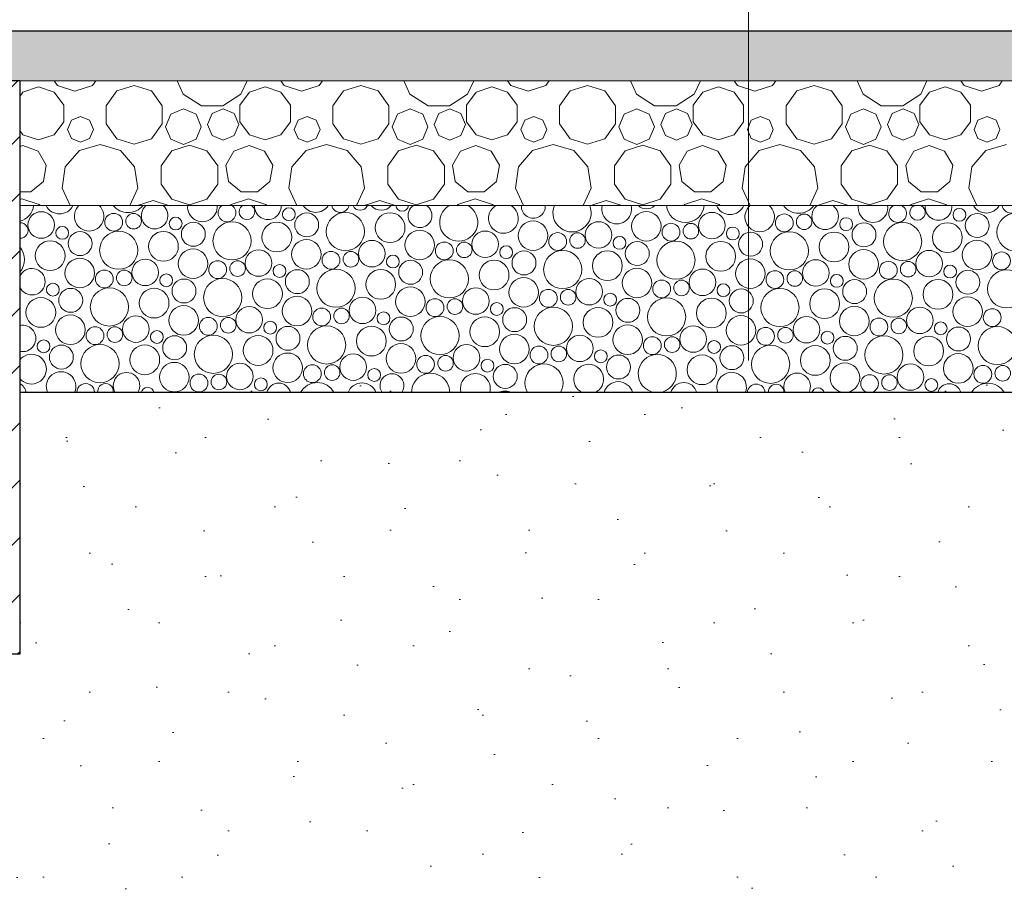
# Model space of a CAD drawing. Header units: centimetres. Extents: x -1103 to 10505, y -997 to 1780.
# Tile 46 of 102: x 8981 to 9139, y -560 to -420. Entities that reach past the tile are written whole.
import ezdxf

# ---------------------------------------------------------------- set-up
doc = ezdxf.new("R2010")
doc.units = ezdxf.units.CM
doc.header["$LTSCALE"] = 0.1
doc.header["$MEASUREMENT"] = 0
doc.linetypes.add('Wipeout_Contour', pattern=[1000, 0, -1000])
for name, color, linetype in [('0_Teren', 7, 'Continuous'), ('2_belki.K_IR', 7, 'Continuous'), ('3_wypełnienia.K_IR', 7, 'Continuous'), ('5_wymiary.K_IR', 7, 'Continuous')]:
    doc.layers.add(name, color=color, linetype=linetype)
doc.styles.add('GENERATED_STYLE_3', font='txt')

# ---------------------------------------------------------------- blocks, each defined once
blk = doc.blocks.new('*X1105', base_point=(10358.23, -421.51))
at = {"layer": '0_Teren', "color": 7, "linetype": 'Continuous', "lineweight": 0}
for p, q in [((8980.87, -429.76), (8980.98, -429.51)), ((8986.4, -429.51), (8986.94, -430.25)), ((8992.55, -430.25), (8993.08, -429.51)), ((9006.16, -429.51), (9007.13, -431.64)), ((9016.38, -431.64), (9017.35, -429.51)), ((9022.77, -429.51), (9023.31, -430.25)), ((9028.92, -430.25), (9029.45, -429.51)), ((9042.53, -429.51), (9043.5, -431.64)), ((9052.75, -431.64), (9053.73, -429.51)), ((9059.15, -429.51), (9059.68, -430.25)), ((9065.29, -430.25), (9065.82, -429.51)), ((9078.9, -429.51), (9079.87, -431.64)), ((9089.12, -431.64), (9090.1, -429.51)), ((9095.52, -429.51), (9096.05, -430.25)), ((9101.66, -430.25), (9102.19, -429.51)), ((9115.27, -429.51), (9116.24, -431.64)), ((9125.49, -431.64), (9126.47, -429.51)), ((9131.89, -429.51), (9132.42, -430.25)), ((9138.03, -430.25), (9138.56, -429.51)), ((8981.39, -431.28), (8980.87, -432)), ((8983.9, -430.47), (8981.39, -431.28)), ((8986.4, -431.28), (8983.9, -430.47)), ((8987.94, -433.41), (8986.4, -431.28)), ((8986.94, -430.25), (8989.74, -431.16)), ((8989.74, -431.16), (8992.55, -430.25)), ((8996.46, -431.11), (8994.74, -433.48)), ((8999.24, -430.21), (8996.46, -431.11)), ((9002.02, -431.11), (8999.24, -430.21)), ((9003.74, -433.48), (9002.02, -431.11)), ((9017.77, -431.28), (9016.22, -433.41)), ((9020.27, -430.47), (9017.77, -431.28)), ((9022.77, -431.28), (9020.27, -430.47)), ((9024.31, -433.41), (9022.77, -431.28)), ((9023.31, -430.25), (9026.11, -431.16)), ((9026.11, -431.16), (9028.92, -430.25)), ((9032.83, -431.11), (9031.11, -433.48)), ((9035.61, -430.21), (9032.83, -431.11)), ((9038.39, -431.11), (9035.61, -430.21)), ((9040.11, -433.48), (9038.39, -431.11)), ((9054.14, -431.28), (9052.59, -433.41)), ((9056.64, -430.47), (9054.14, -431.28)), ((9059.14, -431.28), (9056.64, -430.47)), ((9060.68, -433.41), (9059.14, -431.28)), ((9059.68, -430.25), (9062.48, -431.16)), ((9062.48, -431.16), (9065.29, -430.25)), ((9069.2, -431.11), (9067.49, -433.48)), ((9071.98, -430.21), (9069.2, -431.11)), ((9074.77, -431.11), (9071.98, -430.21)), ((9076.48, -433.48), (9074.77, -431.11)), ((9090.51, -431.28), (9088.96, -433.41)), ((9093.01, -430.47), (9090.51, -431.28)), ((9095.51, -431.28), (9093.01, -430.47)), ((9097.05, -433.41), (9095.51, -431.28)), ((9096.05, -430.25), (9098.85, -431.16)), ((9098.85, -431.16), (9101.66, -430.25)), ((9105.57, -431.11), (9103.86, -433.48)), ((9108.36, -430.21), (9105.57, -431.11)), ((9111.14, -431.11), (9108.36, -430.21)), ((9112.85, -433.48), (9111.14, -431.11)), ((9126.88, -431.28), (9125.33, -433.41)), ((9129.38, -430.47), (9126.88, -431.28)), ((9131.88, -431.28), (9129.38, -430.47)), ((9133.43, -433.41), (9131.88, -431.28)), ((9132.42, -430.25), (9135.22, -431.16)), ((9135.22, -431.16), (9138.03, -430.25)), ((9007.13, -431.64), (9010.03, -433.51)), ((9013.48, -433.51), (9016.38, -431.64)), ((9043.5, -431.64), (9046.4, -433.51)), ((9049.85, -433.51), (9052.75, -431.64)), ((9079.87, -431.64), (9082.77, -433.51)), ((9086.22, -433.51), (9089.12, -431.64)), ((9116.24, -431.64), (9119.14, -433.51)), ((9122.59, -433.51), (9125.49, -431.64)), ((8987.94, -436.04), (8987.94, -433.41)), ((8994.74, -433.48), (8994.74, -436.4)), ((9003.74, -436.4), (9003.74, -433.48)), ((9007.15, -433.99), (9005.12, -434.83)), ((9009.17, -434.83), (9007.15, -433.99)), ((9010.03, -433.51), (9013.48, -433.51)), ((9013.53, -433.99), (9011.76, -434.73)), ((9015.3, -434.73), (9013.53, -433.99)), ((9016.22, -433.41), (9016.22, -436.04)), ((9024.31, -436.04), (9024.31, -433.41)), ((9031.11, -433.48), (9031.11, -436.4)), ((9040.11, -436.4), (9040.11, -433.48)), ((9043.52, -433.99), (9041.5, -434.83)), ((9045.54, -434.83), (9043.52, -433.99)), ((9046.4, -433.51), (9049.85, -433.51)), ((9049.9, -433.99), (9048.13, -434.73)), ((9051.67, -434.73), (9049.9, -433.99)), ((9052.59, -433.41), (9052.59, -436.04)), ((9060.68, -436.04), (9060.68, -433.41)), ((9067.49, -433.48), (9067.49, -436.4)), ((9076.48, -436.4), (9076.48, -433.48)), ((9079.89, -433.99), (9077.87, -434.83)), ((9081.91, -434.83), (9079.89, -433.99)), ((9082.77, -433.51), (9086.22, -433.51)), ((9086.27, -433.99), (9084.5, -434.73)), ((9088.04, -434.73), (9086.27, -433.99)), ((9088.96, -433.41), (9088.96, -436.04)), ((9097.05, -436.04), (9097.05, -433.41)), ((9103.86, -433.48), (9103.86, -436.4)), ((9112.85, -436.4), (9112.85, -433.48)), ((9116.26, -433.99), (9114.24, -434.83)), ((9118.28, -434.83), (9116.26, -433.99)), ((9119.14, -433.51), (9122.59, -433.51)), ((9122.64, -433.99), (9120.87, -434.73)), ((9124.41, -434.73), (9122.64, -433.99)), ((9125.33, -433.41), (9125.33, -436.04)), ((9133.43, -436.04), (9133.43, -433.41)), ((8986.4, -438.17), (8987.94, -436.04)), ((8989.17, -435.81), (8988.57, -437.27)), ((8990.63, -435.2), (8989.17, -435.81)), ((8992.1, -435.81), (8990.63, -435.2)), ((8992.7, -437.27), (8992.1, -435.81)), ((9005.12, -434.83), (9004.29, -436.85)), ((9010.01, -436.85), (9009.17, -434.83)), ((9011.76, -434.73), (9011.02, -436.5)), ((9016.04, -436.5), (9015.3, -434.73)), ((9016.22, -436.04), (9017.77, -438.17)), ((9022.77, -438.17), (9024.31, -436.04)), ((9025.54, -435.81), (9024.94, -437.27)), ((9027, -435.2), (9025.54, -435.81)), ((9028.47, -435.81), (9027, -435.2)), ((9029.07, -437.27), (9028.47, -435.81)), ((9041.5, -434.83), (9040.66, -436.85)), ((9046.38, -436.85), (9045.54, -434.83)), ((9048.13, -434.73), (9047.39, -436.5)), ((9052.41, -436.5), (9051.67, -434.73)), ((9052.59, -436.04), (9054.14, -438.17)), ((9059.14, -438.17), (9060.68, -436.04)), ((9061.91, -435.81), (9061.31, -437.27)), ((9063.37, -435.2), (9061.91, -435.81)), ((9064.84, -435.81), (9063.37, -435.2)), ((9065.44, -437.27), (9064.84, -435.81)), ((9077.87, -434.83), (9077.03, -436.85)), ((9082.75, -436.85), (9081.91, -434.83)), ((9084.5, -434.73), (9083.76, -436.5)), ((9088.78, -436.5), (9088.04, -434.73)), ((9088.96, -436.04), (9090.51, -438.17)), ((9095.51, -438.17), (9097.05, -436.04)), ((9098.28, -435.81), (9097.68, -437.27)), ((9099.75, -435.2), (9098.28, -435.81)), ((9101.21, -435.81), (9099.75, -435.2)), ((9101.81, -437.27), (9101.21, -435.81)), ((9114.24, -434.83), (9113.4, -436.85)), ((9119.12, -436.85), (9118.28, -434.83)), ((9120.87, -434.73), (9120.13, -436.5)), ((9125.15, -436.5), (9124.41, -434.73)), ((9125.33, -436.04), (9126.88, -438.17)), ((9131.88, -438.17), (9133.43, -436.04)), ((9134.65, -435.81), (9134.05, -437.27)), ((9136.12, -435.2), (9134.65, -435.81)), ((9137.58, -435.81), (9136.12, -435.2)), ((9138.18, -437.27), (9137.58, -435.81)), ((8980.87, -437.45), (8981.39, -438.17)), ((8988.57, -437.27), (8989.17, -438.73)), ((8992.1, -438.73), (8992.7, -437.27)), ((8994.74, -436.4), (8996.46, -438.77)), ((9002.02, -438.77), (9003.74, -436.4)), ((9004.29, -436.85), (9005.12, -438.87)), ((9009.17, -438.87), (9010.01, -436.85)), ((9011.02, -436.5), (9011.76, -438.27)), ((9015.3, -438.27), (9016.04, -436.5)), ((9024.94, -437.27), (9025.54, -438.73)), ((9028.47, -438.73), (9029.07, -437.27)), ((9031.11, -436.4), (9032.83, -438.77)), ((9038.39, -438.77), (9040.11, -436.4)), ((9040.66, -436.85), (9041.5, -438.87)), ((9045.54, -438.87), (9046.38, -436.85)), ((9047.39, -436.5), (9048.13, -438.27)), ((9051.67, -438.27), (9052.41, -436.5)), ((9061.31, -437.27), (9061.91, -438.73)), ((9064.84, -438.73), (9065.44, -437.27)), ((9067.49, -436.4), (9069.2, -438.77)), ((9074.77, -438.77), (9076.48, -436.4)), ((9077.03, -436.85), (9077.87, -438.87)), ((9081.91, -438.87), (9082.75, -436.85)), ((9083.76, -436.5), (9084.5, -438.27)), ((9088.04, -438.27), (9088.78, -436.5)), ((9097.68, -437.27), (9098.28, -438.73)), ((9101.21, -438.73), (9101.81, -437.27)), ((9103.86, -436.4), (9105.57, -438.77)), ((9111.14, -438.77), (9112.85, -436.4)), ((9113.4, -436.85), (9114.24, -438.87)), ((9118.28, -438.87), (9119.12, -436.85)), ((9120.13, -436.5), (9120.87, -438.27)), ((9124.41, -438.27), (9125.15, -436.5)), ((9134.05, -437.27), (9134.65, -438.73)), ((9137.58, -438.73), (9138.18, -437.27)), ((8981.39, -438.17), (8983.9, -438.98)), ((8983.9, -438.98), (8986.4, -438.17)), ((8989.17, -438.73), (8990.63, -439.34)), ((8990.63, -439.34), (8992.1, -438.73)), ((8996.46, -438.77), (8999.24, -439.67)), ((8999.24, -439.67), (9002.02, -438.77)), ((9005.12, -438.87), (9007.15, -439.71)), ((9007.15, -439.71), (9009.17, -438.87)), ((9011.76, -438.27), (9013.53, -439.01)), ((9013.53, -439.01), (9015.3, -438.27)), ((9017.77, -438.17), (9020.27, -438.98)), ((9020.27, -438.98), (9022.77, -438.17)), ((9025.54, -438.73), (9027, -439.34)), ((9027, -439.34), (9028.47, -438.73)), ((9032.83, -438.77), (9035.61, -439.67)), ((9035.61, -439.67), (9038.39, -438.77)), ((9041.5, -438.87), (9043.52, -439.71)), ((9043.52, -439.71), (9045.54, -438.87)), ((9048.13, -438.27), (9049.9, -439.01)), ((9049.9, -439.01), (9051.67, -438.27)), ((9054.14, -438.17), (9056.64, -438.98)), ((9056.64, -438.98), (9059.14, -438.17)), ((9061.91, -438.73), (9063.37, -439.34)), ((9063.37, -439.34), (9064.84, -438.73)), ((9069.2, -438.77), (9071.98, -439.67)), ((9071.98, -439.67), (9074.77, -438.77)), ((9077.87, -438.87), (9079.89, -439.71)), ((9079.89, -439.71), (9081.91, -438.87)), ((9084.5, -438.27), (9086.27, -439.01)), ((9086.27, -439.01), (9088.04, -438.27)), ((9090.51, -438.17), (9093.01, -438.98)), ((9093.01, -438.98), (9095.51, -438.17)), ((9098.28, -438.73), (9099.75, -439.34)), ((9099.75, -439.34), (9101.21, -438.73)), ((9105.57, -438.77), (9108.36, -439.67)), ((9108.36, -439.67), (9111.14, -438.77)), ((9114.24, -438.87), (9116.26, -439.71)), ((9116.26, -439.71), (9118.28, -438.87)), ((9120.87, -438.27), (9122.64, -439.01)), ((9122.64, -439.01), (9124.41, -438.27)), ((9126.88, -438.17), (9129.38, -438.98)), ((9129.38, -438.98), (9131.88, -438.17)), ((9134.65, -438.73), (9136.12, -439.34)), ((9136.12, -439.34), (9137.58, -438.73)), ((8981.35, -439.87), (8980.87, -440.04)), ((8983.81, -440.77), (8981.35, -439.87)), ((8985.12, -443.04), (8983.81, -440.77)), ((8990.45, -440.68), (8988.19, -443.29)), ((8993.76, -439.71), (8990.45, -440.68)), ((8997.07, -440.68), (8993.76, -439.71)), ((8999.32, -443.29), (8997.07, -440.68)), ((9005.31, -440.73), (9003.58, -443.11)), ((9008.11, -439.82), (9005.31, -440.73)), ((9010.92, -440.73), (9008.11, -439.82)), ((9012.65, -443.11), (9010.92, -440.73)), ((9015.25, -440.77), (9013.94, -443.04)), ((9017.72, -439.87), (9015.25, -440.77)), ((9020.18, -440.77), (9017.72, -439.87)), ((9021.49, -443.04), (9020.18, -440.77)), ((9026.82, -440.68), (9024.56, -443.29)), ((9030.13, -439.71), (9026.82, -440.68)), ((9033.44, -440.68), (9030.13, -439.71)), ((9035.69, -443.29), (9033.44, -440.68)), ((9041.68, -440.73), (9039.95, -443.11)), ((9044.48, -439.82), (9041.68, -440.73)), ((9047.29, -440.73), (9044.48, -439.82)), ((9049.02, -443.11), (9047.29, -440.73)), ((9051.62, -440.77), (9050.31, -443.04)), ((9054.09, -439.87), (9051.62, -440.77)), ((9056.55, -440.77), (9054.09, -439.87)), ((9057.86, -443.04), (9056.55, -440.77)), ((9063.19, -440.68), (9060.93, -443.29)), ((9066.5, -439.71), (9063.19, -440.68)), ((9069.81, -440.68), (9066.5, -439.71)), ((9072.07, -443.29), (9069.81, -440.68)), ((9078.05, -440.73), (9076.32, -443.11)), ((9080.85, -439.82), (9078.05, -440.73)), ((9083.66, -440.73), (9080.85, -439.82)), ((9085.39, -443.11), (9083.66, -440.73)), ((9087.99, -440.77), (9086.68, -443.04)), ((9090.46, -439.87), (9087.99, -440.77)), ((9092.92, -440.77), (9090.46, -439.87)), ((9094.23, -443.04), (9092.92, -440.77)), ((9099.56, -440.68), (9097.3, -443.29)), ((9102.87, -439.71), (9099.56, -440.68)), ((9106.18, -440.68), (9102.87, -439.71)), ((9108.44, -443.29), (9106.18, -440.68)), ((9114.42, -440.73), (9112.69, -443.11)), ((9117.22, -439.82), (9114.42, -440.73)), ((9120.03, -440.73), (9117.22, -439.82)), ((9121.76, -443.11), (9120.03, -440.73)), ((9124.36, -440.77), (9123.05, -443.04)), ((9126.83, -439.87), (9124.36, -440.77)), ((9129.29, -440.77), (9126.83, -439.87)), ((9130.61, -443.04), (9129.29, -440.77)), ((9135.93, -440.68), (9133.67, -443.29)), ((9139.24, -439.71), (9135.93, -440.68)), ((8984.67, -445.62), (8985.12, -443.04)), ((8988.19, -443.29), (8987.7, -446.7)), ((8999.82, -446.7), (8999.32, -443.29)), ((9003.58, -443.11), (9003.58, -446.06)), ((9012.65, -446.06), (9012.65, -443.11)), ((9013.94, -443.04), (9014.39, -445.62)), ((9021.04, -445.62), (9021.49, -443.04)), ((9024.56, -443.29), (9024.07, -446.7)), ((9036.19, -446.7), (9035.69, -443.29)), ((9039.95, -443.11), (9039.95, -446.06)), ((9049.02, -446.06), (9049.02, -443.11)), ((9050.31, -443.04), (9050.77, -445.62)), ((9057.41, -445.62), (9057.86, -443.04)), ((9060.93, -443.29), (9060.44, -446.7)), ((9072.56, -446.7), (9072.07, -443.29)), ((9076.32, -443.11), (9076.32, -446.06)), ((9085.39, -446.06), (9085.39, -443.11)), ((9086.68, -443.04), (9087.14, -445.62)), ((9093.78, -445.62), (9094.23, -443.04)), ((9097.3, -443.29), (9096.81, -446.7)), ((9108.93, -446.7), (9108.44, -443.29)), ((9112.69, -443.11), (9112.69, -446.06)), ((9121.76, -446.06), (9121.76, -443.11)), ((9123.05, -443.04), (9123.51, -445.62)), ((9130.15, -445.62), (9130.61, -443.04)), ((9133.67, -443.29), (9133.18, -446.7)), ((8982.66, -447.31), (8984.67, -445.62)), ((8987.7, -446.7), (8988.98, -449.51)), ((8998.53, -449.51), (8999.82, -446.7)), ((9003.58, -446.06), (9005.31, -448.45)), ((9010.92, -448.45), (9012.65, -446.06)), ((9014.39, -445.62), (9016.4, -447.31)), ((9019.03, -447.31), (9021.04, -445.62)), ((9024.07, -446.7), (9025.35, -449.51)), ((9034.9, -449.51), (9036.19, -446.7)), ((9039.95, -446.06), (9041.68, -448.45)), ((9047.29, -448.45), (9049.02, -446.06)), ((9050.77, -445.62), (9052.77, -447.31)), ((9055.4, -447.31), (9057.41, -445.62)), ((9060.44, -446.7), (9061.72, -449.51)), ((9071.27, -449.51), (9072.56, -446.7)), ((9076.32, -446.06), (9078.05, -448.45)), ((9083.66, -448.45), (9085.39, -446.06)), ((9087.14, -445.62), (9089.15, -447.31)), ((9091.77, -447.31), (9093.78, -445.62)), ((9096.81, -446.7), (9098.09, -449.51)), ((9107.65, -449.51), (9108.93, -446.7)), ((9112.69, -446.06), (9114.42, -448.45)), ((9120.03, -448.45), (9121.76, -446.06)), ((9123.51, -445.62), (9125.52, -447.31)), ((9128.14, -447.31), (9130.15, -445.62)), ((9133.18, -446.7), (9134.46, -449.51)), ((8980.87, -447.31), (8982.66, -447.31)), ((8981.24, -448.41), (8980.87, -448.53)), ((8984.02, -449.31), (8981.24, -448.41)), ((9002.27, -448.67), (8999.77, -449.48)), ((9004.77, -449.48), (9002.27, -448.67)), ((9005.31, -448.45), (9008.11, -449.36)), ((9008.11, -449.36), (9010.92, -448.45)), ((9017.61, -448.41), (9014.83, -449.31)), ((9016.4, -447.31), (9019.03, -447.31)), ((9020.39, -449.31), (9017.61, -448.41)), ((9038.64, -448.67), (9036.14, -449.48)), ((9041.14, -449.48), (9038.64, -448.67)), ((9041.68, -448.45), (9044.48, -449.36)), ((9044.48, -449.36), (9047.29, -448.45)), ((9053.98, -448.41), (9051.2, -449.31)), ((9052.77, -447.31), (9055.4, -447.31)), ((9056.77, -449.31), (9053.98, -448.41)), ((9075.01, -448.67), (9072.51, -449.48)), ((9077.51, -449.48), (9075.01, -448.67)), ((9078.05, -448.45), (9080.85, -449.36)), ((9080.85, -449.36), (9083.66, -448.45)), ((9090.36, -448.41), (9087.57, -449.31)), ((9089.15, -447.31), (9091.77, -447.31)), ((9093.14, -449.31), (9090.36, -448.41)), ((9111.38, -448.67), (9108.88, -449.48)), ((9113.88, -449.48), (9111.38, -448.67)), ((9114.42, -448.45), (9117.22, -449.36)), ((9117.22, -449.36), (9120.03, -448.45)), ((9126.73, -448.41), (9123.95, -449.31)), ((9125.52, -447.31), (9128.14, -447.31)), ((9129.51, -449.31), (9126.73, -448.41)), ((8984.17, -449.51), (8984.02, -449.31)), ((8999.77, -449.48), (8999.74, -449.51)), ((9004.79, -449.51), (9004.77, -449.48)), ((9014.83, -449.31), (9014.69, -449.51)), ((9020.54, -449.51), (9020.39, -449.31)), ((9036.14, -449.48), (9036.11, -449.51)), ((9041.16, -449.51), (9041.14, -449.48)), ((9051.2, -449.31), (9051.06, -449.51)), ((9056.91, -449.51), (9056.77, -449.31)), ((9072.51, -449.48), (9072.49, -449.51)), ((9077.53, -449.51), (9077.51, -449.48)), ((9087.57, -449.31), (9087.43, -449.51)), ((9093.28, -449.51), (9093.14, -449.31)), ((9108.88, -449.48), (9108.86, -449.51)), ((9113.9, -449.51), (9113.88, -449.48)), ((9123.95, -449.31), (9123.8, -449.51)), ((9129.65, -449.51), (9129.51, -449.31))]:
    blk.add_line(p, q, dxfattribs=at)
blk = doc.blocks.new('*X1109', base_point=(10358.23, -421.51))
at = {"layer": '0_Teren', "color": 7, "linetype": 'Continuous', "lineweight": 0}
for centre, radius in [((9024.07, -450.89), 1.03), ((9131.68, -450.99), 1.03), ((8984.33, -452.62), 2.13), ((8995.96, -452.18), 1.43), ((8999.15, -452.01), 1.25), ((9005.89, -452.39), 1.03), ((9026.93, -452.61), 1.92), ((9033.13, -453.67), 3.06), ((9040.31, -453.05), 2.39), ((9081.43, -452.83), 2.37), ((9091.95, -452.72), 2.13), ((9103.57, -452.28), 1.43), ((9106.76, -452.11), 1.25), ((9113.5, -452.49), 1.03), ((9134.54, -452.71), 1.92), ((9140.75, -453.77), 3.06), ((8987.7, -453.89), 1.03), ((9008.74, -454.11), 1.92), ((9014.95, -455.17), 3.06), ((9022.13, -454.55), 2.39), ((9045.06, -455.83), 2.37), ((9063.25, -454.33), 2.37), ((9073.76, -454.22), 2.13), ((9085.39, -453.78), 1.43), ((9088.58, -453.61), 1.25), ((9095.31, -453.99), 1.03), ((9116.36, -454.21), 1.92), ((9122.56, -455.27), 3.06), ((9129.74, -454.65), 2.39), ((8990.56, -455.61), 1.92), ((8996.76, -456.67), 3.06), ((9003.94, -456.05), 2.39), ((9026.88, -457.33), 2.37), ((9055.57, -455.72), 2.13), ((9067.2, -455.28), 1.43), ((9070.39, -455.11), 1.25), ((9077.13, -455.49), 1.03), ((9098.17, -455.71), 1.92), ((9104.38, -456.77), 3.06), ((9111.55, -456.15), 2.39), ((8985.76, -457.55), 2.39), ((9008.69, -458.83), 2.37), ((9019.2, -458.72), 2.13), ((9037.39, -457.22), 2.13), ((9049.01, -456.78), 1.43), ((9052.21, -456.61), 1.25), ((9058.94, -456.99), 1.03), ((9079.98, -457.21), 1.92), ((9086.19, -458.27), 3.06), ((9093.37, -457.65), 2.39), ((9116.3, -458.93), 2.37), ((9134.49, -457.43), 2.37), ((8990.51, -460.33), 2.37), ((9001.02, -460.22), 2.13), ((9030.83, -458.28), 1.43), ((9034.02, -458.11), 1.25), ((9040.76, -458.49), 1.03), ((9049.82, -461.27), 3.06), ((9061.8, -458.71), 1.92), ((9068.01, -459.77), 3.06), ((9075.18, -459.15), 2.39), ((9098.12, -460.43), 2.37), ((9108.63, -460.32), 2.13), ((9126.82, -458.82), 2.13), ((9138.44, -458.38), 1.43), ((9012.64, -459.78), 1.43), ((9015.84, -459.61), 1.25), ((9022.57, -459.99), 1.03), ((9025.43, -461.71), 1.92), ((9031.63, -462.77), 3.06), ((9038.81, -462.15), 2.39), ((9043.61, -460.21), 1.92), ((9057, -460.65), 2.39), ((9079.93, -461.93), 2.37), ((9090.45, -461.82), 2.13), ((9120.26, -459.88), 1.43), ((9123.45, -459.71), 1.25), ((9130.18, -460.09), 1.03), ((8994.46, -461.28), 1.43), ((8997.65, -461.11), 1.25), ((9004.39, -461.49), 1.03), ((9007.24, -463.21), 1.92), ((9013.45, -464.27), 3.06), ((9020.63, -463.65), 2.39), ((9061.75, -463.43), 2.37), ((9072.26, -463.32), 2.13), ((9102.07, -461.38), 1.43), ((9105.26, -461.21), 1.25), ((9112, -461.59), 1.03), ((9121.06, -464.37), 3.06), ((9128.24, -463.75), 2.39), ((9133.04, -461.81), 1.92), ((9139.25, -462.87), 3.06), ((8986.2, -462.99), 1.03), ((8989.06, -464.71), 1.92), ((8995.26, -465.77), 3.06), ((9002.44, -465.15), 2.39), ((9043.56, -464.93), 2.37), ((9054.07, -464.82), 2.13), ((9065.7, -464.38), 1.43), ((9068.89, -464.21), 1.25), ((9083.89, -462.88), 1.43), ((9087.08, -462.71), 1.25), ((9093.81, -463.09), 1.03), ((9096.67, -464.81), 1.92), ((9102.88, -465.87), 3.06), ((9110.05, -465.25), 2.39), ((9114.86, -463.31), 1.92), ((8984.26, -466.65), 2.39), ((9025.38, -466.43), 2.37), ((9035.89, -466.32), 2.13), ((9047.51, -465.88), 1.43), ((9050.71, -465.71), 1.25), ((9075.63, -464.59), 1.03), ((9078.48, -466.31), 1.92), ((9084.69, -467.37), 3.06), ((9091.87, -466.75), 2.39), ((9132.99, -466.53), 2.37), ((9007.19, -467.93), 2.37), ((9017.7, -467.82), 2.13), ((9029.33, -467.38), 1.43), ((9032.52, -467.21), 1.25), ((9057.44, -466.09), 1.03), ((9060.3, -467.81), 1.92), ((9066.51, -468.87), 3.06), ((9073.68, -468.25), 2.39), ((9114.8, -468.03), 2.37), ((9125.32, -467.92), 2.13), ((9136.94, -467.48), 1.43), ((8989.01, -469.43), 2.37), ((8999.52, -469.32), 2.13), ((9011.14, -468.88), 1.43), ((9014.34, -468.71), 1.25), ((9039.26, -467.59), 1.03), ((9042.11, -469.31), 1.92), ((9048.32, -470.37), 3.06), ((9055.5, -469.75), 2.39), ((9096.62, -469.53), 2.37), ((9107.13, -469.42), 2.13), ((9118.76, -468.98), 1.43), ((9121.95, -468.81), 1.25), ((8992.96, -470.38), 1.43), ((8996.15, -470.21), 1.25), ((9021.07, -469.09), 1.03), ((9023.93, -470.81), 1.92), ((9030.13, -471.87), 3.06), ((9037.31, -471.25), 2.39), ((9078.43, -471.03), 2.37), ((9088.95, -470.92), 2.13), ((9100.57, -470.48), 1.43), ((9103.76, -470.31), 1.25), ((9128.68, -469.19), 1.03), ((9131.54, -470.91), 1.92), ((9137.75, -471.97), 3.06), ((9002.89, -470.59), 1.03), ((9005.74, -472.31), 1.92), ((9011.95, -473.37), 3.06), ((9019.13, -472.75), 2.39), ((9060.25, -472.53), 2.37), ((9070.76, -472.42), 2.13), ((9082.39, -471.98), 1.43), ((9085.58, -471.81), 1.25), ((9110.5, -470.69), 1.03), ((9113.36, -472.41), 1.92), ((9119.56, -473.47), 3.06), ((9126.74, -472.85), 2.39), ((8984.7, -472.09), 1.03), ((8987.56, -473.81), 1.92), ((8993.76, -474.87), 3.06), ((9000.94, -474.25), 2.39), ((9042.06, -474.03), 2.37), ((9052.57, -473.92), 2.13), ((9064.2, -473.48), 1.43), ((9067.39, -473.31), 1.25), ((9092.31, -472.19), 1.03), ((9095.17, -473.91), 1.92), ((9101.38, -474.97), 3.06), ((9108.55, -474.35), 2.39), ((9023.88, -475.53), 2.37), ((9034.39, -475.42), 2.13), ((9046.01, -474.98), 1.43), ((9049.21, -474.81), 1.25), ((9074.13, -473.69), 1.03), ((9076.98, -475.41), 1.92), ((9090.37, -475.85), 2.39), ((9131.49, -475.63), 2.37), ((9005.69, -477.03), 2.37), ((9016.2, -476.92), 2.13), ((9027.83, -476.48), 1.43), ((9031.02, -476.31), 1.25), ((9055.94, -475.19), 1.03), ((9058.8, -476.91), 1.92), ((9113.3, -477.13), 2.37), ((9123.82, -477.02), 2.13), ((9135.44, -476.58), 1.43), ((9138.63, -476.41), 1.25), ((9009.64, -477.98), 1.43), ((9012.84, -477.81), 1.25), ((9019.57, -478.19), 1.03), ((9037.76, -476.69), 1.03), ((9117.26, -478.08), 1.43), ((9120.45, -477.91), 1.25), ((9127.18, -478.29), 1.03)]:
    blk.add_circle(centre, radius, dxfattribs=at)
for centre, radius, start, end in [((8980.08, -449.07), 3.06, 285.0339, 351.7824), ((8987.26, -448.45), 2.39, 206.3934, 333.6066), ((8992.01, -451.23), 2.37, 133.4633, 46.5367), ((8998.26, -447.57), 3.06, 219.2738, 320.7262), ((9002.52, -451.12), 2.13, 130.8853, 49.1147), ((9010.19, -449.73), 2.37, 174.7394, 5.2606), ((9014.14, -450.68), 1.43, 124.9043, 55.0957), ((9017.34, -450.51), 1.25, 127.4724, 52.5276), ((9020.7, -449.62), 2.13, 177.077, 2.923), ((9028.38, -448.23), 2.37, 212.8501, 327.1499), ((9032.33, -449.18), 1.43, 193.2538, 346.7462), ((9035.52, -449.01), 1.25, 203.7549, 336.2451), ((9038.89, -448.12), 2.13, 220.8464, 319.1536), ((9042.26, -449.39), 1.03, 186.6906, 353.3094), ((9045.11, -451.11), 1.92, 123.535, 56.465), ((9051.32, -452.17), 3.06, 119.557, 60.443), ((9058.5, -451.55), 2.39, 121.2386, 58.7614), ((9063.3, -449.61), 1.92, 177.0542, 2.9458), ((9069.51, -450.67), 3.06, 157.6805, 22.3195), ((9076.68, -450.05), 2.39, 166.9287, 13.0713), ((9081.48, -448.11), 1.92, 226.9507, 313.0493), ((9087.69, -449.17), 3.06, 186.3339, 353.6661), ((9094.87, -448.55), 2.39, 203.7463, 336.2537), ((9099.62, -451.33), 2.37, 129.8245, 50.1755), ((9105.88, -447.67), 3.06, 216.8997, 323.1003), ((9110.13, -451.22), 2.13, 126.5887, 53.4113), ((9117.8, -449.83), 2.37, 172.3061, 7.6939), ((9121.76, -450.78), 1.43, 117.1349, 62.8651), ((9124.95, -450.61), 1.25, 119.1602, 60.8398), ((9128.32, -449.72), 2.13, 174.3813, 5.6187), ((9135.99, -448.33), 2.37, 210.0164, 329.9836), ((9139.94, -449.28), 1.43, 189.1744, 350.8256), ((8980.96, -453.51), 1.25, 265.7646, 94.2354), ((8978.58, -458.17), 3.06, 318.5457, 41.4543), ((8982.83, -461.72), 2.13, 202.8057, 157.1943), ((8981.33, -470.82), 2.13, 257.479, 102.521), ((8982.76, -475.75), 2.39, 217.8164, 142.1836), ((9083.19, -476.47), 3.06, 276.9384, 263.0616), ((9065.01, -477.97), 3.06, 329.829, 210.171), ((9072.18, -477.35), 2.39, 295.0408, 244.9592), ((8987.51, -478.53), 2.37, 335.4267, 204.5733), ((8998.02, -478.42), 2.13, 329.1165, 210.8835), ((9040.61, -478.41), 1.92, 324.9261, 215.0739), ((9046.82, -479.47), 3.06, 359.2844, 180.7156), ((9054, -478.85), 2.39, 343.9095, 196.0905), ((9095.12, -478.63), 2.37, 338.0584, 201.9416), ((9105.63, -478.52), 2.13, 332.2003, 207.7997), ((8979.83, -479.92), 2.13, 11.0539, 60.7757), ((8991.46, -479.48), 1.43, 358.8661, 181.1339), ((8994.65, -479.31), 1.25, 350.5618, 189.4382), ((9001.39, -479.69), 1.03, 9.9698, 170.0302), ((9022.43, -479.91), 1.92, 11.9774, 168.0226), ((9028.63, -480.97), 3.06, 28.5291, 151.4709), ((9035.81, -480.35), 2.39, 20.5911, 159.4089), ((9076.93, -480.13), 2.37, 15.0978, 164.9022), ((9087.45, -480.02), 2.13, 13.8066, 166.1934), ((9099.07, -479.58), 1.43, 2.8681, 177.1319), ((9102.26, -479.41), 1.25, 355.1602, 184.8398), ((9109, -479.79), 1.03, 15.6449, 164.3551), ((9130.04, -480.01), 1.92, 15.0446, 164.9554), ((9136.25, -481.07), 3.06, 30.6782, 149.3218), ((9004.24, -481.41), 1.92, 81.7629, 98.2371), ((9010.45, -482.47), 3.06, 75.3976, 104.6024), ((9017.63, -481.85), 2.39, 78.6804, 101.3196), ((9058.75, -481.63), 2.37, 63.4565, 116.5435), ((9069.26, -481.52), 2.13, 70.6778, 109.3222)]:
    blk.add_arc(centre, radius, start, end, dxfattribs=at)
blk = doc.blocks.new('ElemPrzekroju_1058_2', base_point=(10358.23, -421.51))
at = {"layer": '0_Teren', "linetype": 'Continuous', "lineweight": 0, "true_color": 0x000000}
blk.add_hatch(color=18, dxfattribs=at).paths.add_polyline_path([(8805.87, -421.51), (8805.87, -429.51), (8955.87, -429.51), (8980.87, -429.51), (9425.36, -429.51), (9425.36, -421.51)])
at = {"layer": '0_Teren', "color": 7, "linetype": 'Continuous', "lineweight": 30}
for p, q in [((9425.36, -421.51), (8805.87, -421.51)), ((9425.36, -479.51), (8980.87, -479.51))]:
    blk.add_line(p, q, dxfattribs=at)
at = {"color": 254, "linetype": 'Wipeout_Contour', "lineweight": 0, "ltscale": 36854.477802}
blk.add_wipeout([(9425.36, -429.51), (8980.87, -429.51), (8980.87, -449.51), (9425.36, -449.51)], dxfattribs=at).dxf.layer = '0_Teren'
at = {"layer": '0_Teren', "color": 7, "linetype": 'Continuous', "lineweight": 9}
for p, q in [((9425.36, -429.51), (8980.87, -429.51)), ((9425.36, -449.51), (8980.87, -449.51))]:
    blk.add_line(p, q, dxfattribs=at)
at = {"layer": '0_Teren', "lineweight": 0}
for name in ['*X1105', '*X1109']:
    blk.add_blockref(name, (10358.23, -421.51), dxfattribs=at)
blk = doc.blocks.new('ElemPrzekroju_1095_2', base_point=(10358.23, -421.51))
at = {"color": 254, "linetype": 'Wipeout_Contour', "lineweight": 0, "ltscale": 35924.347763}
blk.add_wipeout([(8980.87, -521.51), (8980.87, -429.51), (8955.87, -429.51), (8955.87, -521.51)], dxfattribs=at).dxf.layer = '2_belki.K_IR'
at = {"layer": '2_belki.K_IR', "linetype": 'Continuous', "lineweight": 0, "true_color": 0x000000}
h = blk.add_hatch(dxfattribs=at)
h.set_pattern_fill('Beton_zbrojony_0002', color=18, style=0, pattern_type=2)
h.set_pattern_definition([(45, (10358.23, -421.512), (-9.19239, 9.19239), []), (45, (10353.634, -416.916), (-9.19239, 9.19239), [9.75, -3.25])])
h.paths.add_polyline_path([(8980.87, -521.51), (8980.87, -429.51), (8955.87, -429.51), (8955.87, -521.51)])
at = {"layer": '2_belki.K_IR', "color": 7, "linetype": 'Continuous', "lineweight": 30}
for p, q in [((8980.87, -429.51), (8955.87, -429.51)), ((8955.87, -479.51), (8955.87, -521.51)), ((8980.87, -479.51), (8980.87, -521.51)), ((8980.87, -521.51), (8955.87, -521.51))]:
    blk.add_line(p, q, dxfattribs=at)
at = {"layer": '2_belki.K_IR', "color": 7, "linetype": 'Continuous', "lineweight": 30, "flags": 128}
for points in [[(8955.87, -429.51), (8955.87, -449.51), (8955.87, -479.51)], [(8980.87, -429.51), (8980.87, -449.51), (8980.87, -479.51)]]:
    blk.add_lwpolyline(points, dxfattribs=at)
blk = doc.blocks.new('Etykieta_14_2', base_point=(9097.84, -444.36))
at = {"layer": '5_wymiary.K_IR', "color": 7, "linetype": 'Continuous', "lineweight": 13}
blk.add_line((9097.84, -474.36), (9097.84, -414.36), dxfattribs=at)
at = {"layer": '5_wymiary.K_IR', "color": 7, "lineweight": 15, "insert": (9073.51, -354.82), "char_height": 22, "attachment_point": 1, "style": 'GENERATED_STYLE_3'}
blk.add_mtext('\\A1;{\\pql;\\pt0,8100;\\fArial|b0|i1|c238|p38;UT \\fArial|b0|i1|c238|p38;\\A1{\\H.66x;\\S^  ;}\\fArial|b0|i1|c238|p38;\\fArial|b0|i1|c238|p38;\\A1{\\H.66x;\\S^  ;}\\fArial|b0|i1|c238|p38;\\fArial|b0|i1|c238|p38;\\fArial|b0|i1|c238|p38;\\fArial|b0|i1|c238|p38;\\fArial|b0|i1|c238|p38;\\fArial|b0|i1|c238|p38;\\fArial|b0|i1|c238|p38;\\fArial|b0|i1|c238|p38;\\fArial|b0|i1|c238|p38;\\fArial|b0|i1|c238|p38;\\fArial|b0|i1|c238|p38;\\fArial|b0|i1|c238|p38;\\fArial|b0|i1|c238|p38;\\fArial|b0|i1|c238|p38;\\fArial|b0|i1|c238|p38;\\fArial|b0|i1|c238|p38;\\fArial|b0|i1|c238|p38;\\fArial|b0|i1|c238|p38;\\fArial|b0|i1|c238|p38;\\fArial|b0|i1|c238|p38;\\fArial|b0|i1|c238|p38;\\fArial|b0|i1|c238|p38;\\fArial|b0|i1|c238|p38;\\fArial|b0|i1|c238|p38;\\fArial|b0|i1|c238|p38;\\fArial|b0|i1|c238|p38;\\fArial|b0|i1|c238|p38;\\fArial|b0|i1|c238|p38;\\fArial|b0|i1|c238|p38;\\fArial|b0|i1|c238|p38;\\fArial|b0|i1|c238|p38;\\fArial|b0|i1|c238|p38;\\fArial|b0|i1|c238|p38;\\fArial|b0|i1|c238|p38;\\fArial|b0|i1|c238|p38;\\fArial|b0|i1|c238|p38;\\fArial|b0|i1|c238|p38;\\fArial|b0|i1|c238|p38;\\fArial|b0|i1|c238|p38;\\fArial|b0|i1|c238|p38;\\fArial|b0|i1|c238|p38;\\fArial|b0|i1|c238|p38;\\fArial|b0|i1|c238|p38;\\fArial|b0|i1|c238|p38;}', dxfattribs=at)

msp = doc.modelspace()

# ---------------------------------------------------------------- block references
at = {"layer": '0_Teren', "lineweight": 0}
msp.add_blockref('ElemPrzekroju_1058_2', (10358.23, -421.51), dxfattribs=at)

# ---------------------------------------------------------------- next in the draw order: block references
at = {"layer": '2_belki.K_IR', "lineweight": 0}
msp.add_blockref('ElemPrzekroju_1095_2', (10358.23, -421.51), dxfattribs=at)
at = {"layer": '5_wymiary.K_IR', "color": 7, "linetype": 'Continuous', "lineweight": 13}
msp.add_blockref('Etykieta_14_2', (9097.84, -444.36), dxfattribs=at)

# ---------------------------------------------------------------- next in the draw order: hatches: boundary and pattern name
at = {"layer": '3_wypełnienia.K_IR', "linetype": 'Continuous', "lineweight": 0}
h = msp.add_hatch(dxfattribs=at)
h.set_pattern_fill('Piasek_0002', style=0, pattern_type=2)
h.set_pattern_definition([(45, (10358.23, -386.512), (-11.13693, 11.13693), [0, -10.5, 0, -15.75]), (110, (10393.23, -386.512), (14.80016, 5.38682), [0, -7.7, 0, -13.3])])
h.paths.add_polyline_path([(9425.87, -851.51), (8805.87, -851.51), (8805.87, -477.51), (9425.87, -477.51)])

doc.saveas('drawing.dxf')
